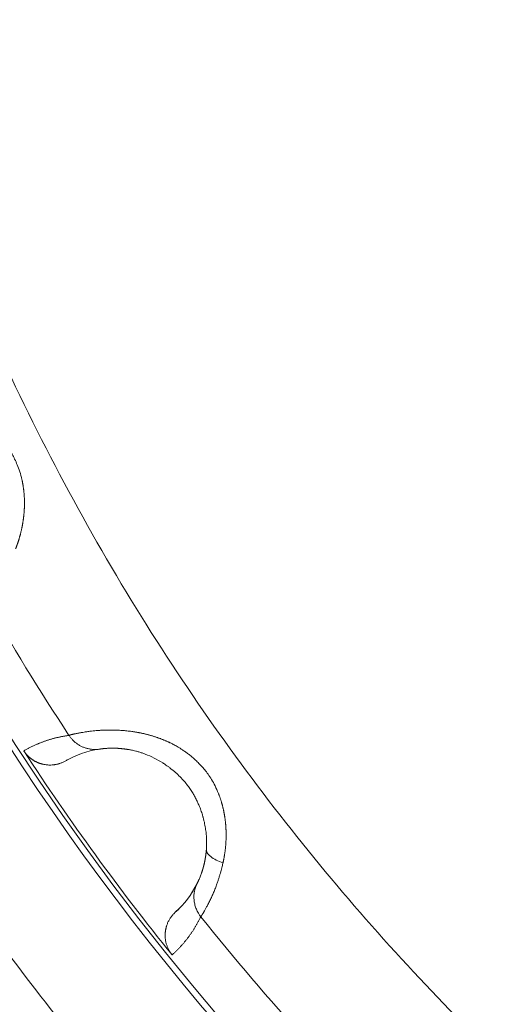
# Model space of a CAD drawing. Header units: millimetres. Extents: x 51337 to 61814, y -21781 to -12277.
# Tile 211 of 256: x 59222 to 59230, y -20740 to -20724. Entities that reach past the tile are written whole.
import ezdxf

# ---------------------------------------------------------------- set-up
doc = ezdxf.new("R2010")
doc.units = ezdxf.units.MM
doc.header["$LTSCALE"] = 0.3175
doc.layers.add('1轮廓实线层', color=7, linetype='Continuous', lineweight=18)

msp = doc.modelspace()

# ---------------------------------------------------------------- linework, layer by layer
at = {"layer": '1轮廓实线层'}
for centre, radius, start, end in [((59255.29339, -20712.0386), 120, 105.6266319, 195.8396374), ((59255.29339, -20713.97664), 117.32051, 300.7584308, 103.5504853), ((59255.29339, -20713.97664), 40, 288.773642, 251.226405), ((59255.29339, -20713.97664), 39.90067, 187.029876, 250.479421)]:
    msp.add_arc(centre, radius, start, end, dxfattribs=at)
for points, degree, knots in [([(59243.29339, -20762.51529), (59241.8275, -20762.15288), (59240.37805, -20761.72403), (59237.5239, -20760.73694), (59236.11919, -20760.1787), (59233.36605, -20758.93742), (59232.01761, -20758.25438), (59229.38807, -20756.7691), (59228.10696, -20755.96686), (59225.62259, -20754.24976), (59224.41932, -20753.3349), (59222.10049, -20751.40006), (59220.98493, -20750.38008), (59218.85067, -20748.24337), (59217.83198, -20747.12665), (59215.89979, -20744.80561), (59214.98631, -20743.60129), (59213.27205, -20741.11495), (59212.47128, -20739.83293), (59210.98901, -20737.20168), (59210.30752, -20735.85247), (59209.06939, -20733.0979), (59208.51277, -20731.69256), (59207.52894, -20728.83727), (59207.10175, -20727.38733), (59206.3803, -20724.45474), (59206.08605, -20722.9721), (59205.63289, -20719.98626), (59205.47399, -20718.48307), (59205.29284, -20715.46848), (59205.27059, -20713.95708), (59205.36294, -20710.93847), (59205.47753, -20709.43125), (59205.84261, -20706.43337), (59206.0931, -20704.94271), (59206.72792, -20701.99016), (59207.11225, -20700.52827), (59208.01161, -20697.64527), (59208.52663, -20696.22415), (59209.68315, -20693.43434), (59210.32464, -20692.06565), (59211.72882, -20689.39192), (59212.49151, -20688.08688), (59214.13185, -20685.55116), (59215.00949, -20684.32048), (59216.87252, -20681.94358), (59217.85791, -20680.79735), (59219.92836, -20678.59876), (59221.01341, -20677.54639), (59223.27429, -20675.54414), (59224.45011, -20674.59426), (59226.88287, -20672.80478), (59228.1398, -20671.96518), (59230.72449, -20670.40314), (59232.05224, -20669.68071), (59234.76766, -20668.35894), (59236.15533, -20667.7596), (59238.97919, -20666.68893), (59240.4154, -20666.21761), (59243.32455, -20665.40682), (59244.79751, -20665.06737), (59247.76809, -20664.52313), (59249.26572, -20664.31834), (59252.27336, -20664.04509), (59253.78337, -20663.97664), (59255.29339, -20663.97664)], 3, [0, 0, 0, 0, 0.03125, 0.03125, 0.0625, 0.0625, 0.09375, 0.09375, 0.125, 0.125, 0.15625, 0.15625, 0.1875, 0.1875, 0.21875, 0.21875, 0.25, 0.25, 0.28125, 0.28125, 0.3125, 0.3125, 0.34375, 0.34375, 0.375, 0.375, 0.40625, 0.40625, 0.4375, 0.4375, 0.46875, 0.46875, 0.5, 0.5, 0.53125, 0.53125, 0.5625, 0.5625, 0.59375, 0.59375, 0.625, 0.625, 0.65625, 0.65625, 0.6875, 0.6875, 0.71875, 0.71875, 0.75, 0.75, 0.78125, 0.78125, 0.8125, 0.8125, 0.84375, 0.84375, 0.875, 0.875, 0.90625, 0.90625, 0.9375, 0.9375, 0.96875, 0.96875, 1, 1, 1, 1]), ([(59255.29339, -20672.07871), (59254.04905, -20672.07871), (59252.80472, -20672.13418), (59250.32593, -20672.35562), (59249.09147, -20672.52159), (59246.64222, -20672.96272), (59245.42743, -20673.23787), (59243.02714, -20673.89518), (59241.84164, -20674.27733), (59239.50936, -20675.1456), (59238.36258, -20675.63173), (59236.1168, -20676.70408), (59235.01782, -20677.29032), (59232.87638, -20678.55825), (59231.83391, -20679.23995), (59229.81378, -20680.69339), (59228.83611, -20681.46514), (59226.95332, -20683.09257), (59226.0482, -20683.94826), (59224.31769, -20685.73676), (59223.49229, -20686.66959), (59221.92778, -20688.60498), (59221.18866, -20689.60755), (59219.80257, -20691.67447), (59219.15559, -20692.73883), (59217.95891, -20694.92089), (59217.4092, -20696.03859), (59216.41143, -20698.31848), (59215.96335, -20699.48066), (59215.1724, -20701.84028), (59214.82951, -20703.03772), (59214.39612, -20704.85321), (59214.26513, -20705.46159), (59214.08908, -20706.37808), (59214.00615, -20706.8373), (59213.91837, -20707.37458), (59213.87673, -20707.64358), (59213.85647, -20707.77816), (59213.84648, -20707.84547), (59213.84152, -20707.87913), (59213.83905, -20707.89597), (59213.83782, -20707.90438), (59213.8372, -20707.90859), (59213.83689, -20707.91069), (59213.83674, -20707.91175), (59213.83667, -20707.9122), (59213.83663, -20707.9125), (59213.8366, -20707.91269), (59213.70937, -20708.78254), (59213.6062, -20709.67892), (59213.45719, -20711.52223), (59213.41134, -20712.46916), (59213.38646, -20714.40966), (59213.40743, -20715.40323), (59213.5258, -20717.43177), (59213.62322, -20718.46674), (59213.9041, -20720.57141), (59214.08758, -20721.6411), (59214.54995, -20723.80696), (59214.82886, -20724.90312), (59215.49102, -20727.112), (59215.87428, -20728.22472), (59216.75334, -20730.45506), (59217.24915, -20731.57269), (59218.36046, -20733.79945), (59218.97597, -20734.90857), (59220.33249, -20737.10317), (59221.07351, -20738.18863), (59222.68513, -20740.31905), (59223.55575, -20741.36399), (59225.42857, -20743.39496), (59226.4308, -20744.38098), (59228.56636, -20746.2743), (59229.69972, -20747.1816), (59231.4956, -20748.46786), (59232.72477, -20749.30046), (59234.66208, -20750.46658), (59236.69018, -20751.54178), (59238.80563, -20752.51786), (59241.00428, -20753.38663), (59242.52227, -20753.88883), (59243.29339, -20754.11934)], 3, [0, 0, 0, 0, 0.03125, 0.03125, 0.0625, 0.0625, 0.09375, 0.09375, 0.125, 0.125, 0.15625, 0.15625, 0.1875, 0.1875, 0.21875, 0.21875, 0.25, 0.25, 0.28125, 0.28125, 0.3125, 0.3125, 0.34375, 0.34375, 0.375, 0.375, 0.40625, 0.40625, 0.4375, 0.4375, 0.46875, 0.46875, 0.484375, 0.484375, 0.4921875, 0.49609375, 0.49804687, 0.49902344, 0.49951172, 0.49975586, 0.49987793, 0.49993896, 0.49996948, 0.49998474, 0.49999237, 0.49999619, 0.49999619, 0.5, 0.5, 0.53125, 0.53125, 0.5625, 0.5625, 0.59375, 0.59375, 0.625, 0.625, 0.65625, 0.65625, 0.6875, 0.6875, 0.71875, 0.71875, 0.75, 0.75, 0.78125, 0.78125, 0.8125, 0.8125, 0.84375, 0.84375, 0.875, 0.875, 0.90625, 0.90625, 0.921875, 0.9375, 0.953125, 0.96875, 0.984375, 1, 1, 1, 1]), ([(59221.78763, -20732.50697), (59221.78971, -20732.50167), (59221.79387, -20732.49111), (59221.79996, -20732.47513), (59221.80592, -20732.45909), (59221.81175, -20732.44299), (59221.81745, -20732.42683), (59221.823, -20732.41061), (59221.82843, -20732.39433), (59221.83372, -20732.378), (59221.83887, -20732.36162), (59221.84388, -20732.34518), (59221.84875, -20732.3287), (59221.85349, -20732.31217), (59221.85809, -20732.29559), (59221.86255, -20732.27897), (59221.86686, -20732.26231), (59221.87104, -20732.24561), (59221.87508, -20732.22887), (59221.87897, -20732.2121), (59221.88272, -20732.19529), (59221.88632, -20732.17845), (59221.88979, -20732.16158), (59221.89311, -20732.14469), (59221.89628, -20732.12777), (59221.89931, -20732.11082), (59221.90219, -20732.09385), (59221.90492, -20732.07686), (59221.90751, -20732.05986), (59221.90995, -20732.04284), (59221.91224, -20732.0258), (59221.91438, -20732.00875), (59221.91637, -20731.9917), (59221.91821, -20731.97463), (59221.9199, -20731.95756), (59221.92144, -20731.94048), (59221.92282, -20731.9234), (59221.92406, -20731.90632), (59221.92514, -20731.88924), (59221.92606, -20731.87217), (59221.92684, -20731.8551), (59221.92746, -20731.83804), (59221.92792, -20731.82099), (59221.92823, -20731.80395), (59221.92838, -20731.78692), (59221.92837, -20731.76991), (59221.92821, -20731.75292), (59221.92789, -20731.73594), (59221.92741, -20731.71899), (59221.92677, -20731.70206), (59221.92597, -20731.68515), (59221.92501, -20731.66827), (59221.92389, -20731.65142), (59221.92261, -20731.6346), (59221.92117, -20731.61781), (59221.91956, -20731.60106), (59221.91779, -20731.58434), (59221.91586, -20731.56766), (59221.91377, -20731.55103), (59221.91151, -20731.53443), (59221.90909, -20731.51788), (59221.9065, -20731.50137), (59221.90374, -20731.48491), (59221.90082, -20731.4685), (59221.89773, -20731.45215), (59221.89448, -20731.43584), (59221.89105, -20731.41959), (59221.87921, -20731.36622), (59221.85619, -20731.28127), (59221.81659, -20731.17167), (59221.77451, -20731.0784), (59221.73246, -20731.00042), (59221.69299, -20730.93647), (59221.65331, -20730.87813), (59221.61212, -20730.82293), (59221.56756, -20730.76892), (59221.52392, -20730.72041), (59221.48181, -20730.6771), (59221.44179, -20730.63869), (59221.40431, -20730.60486), (59221.36977, -20730.57536), (59221.33849, -20730.54992), (59221.31076, -20730.52832), (59221.2868, -20730.51033), (59221.2668, -20730.49579), (59221.2509, -20730.48454), (59221.23921, -20730.47645), (59221.22717, -20730.46834), (59221.21329, -20730.45929), (59221.19613, -20730.44828), (59221.17883, -20730.43744), (59221.16141, -20730.42676), (59221.14387, -20730.41624), (59221.12621, -20730.40589), (59221.10844, -20730.3957), (59221.09056, -20730.38569), (59221.07257, -20730.37584), (59221.05447, -20730.36616), (59221.03628, -20730.35665), (59221.01798, -20730.34732), (59220.99959, -20730.33816), (59220.98111, -20730.32917), (59220.96254, -20730.32036), (59220.94388, -20730.31173), (59220.92514, -20730.30328), (59220.90631, -20730.29501), (59220.8874, -20730.28692), (59220.86841, -20730.27902), (59220.84934, -20730.2713), (59220.83019, -20730.26377), (59220.81097, -20730.25643), (59220.79166, -20730.24928), (59220.77228, -20730.24232), (59220.75284, -20730.23555), (59220.73333, -20730.22898), (59220.71378, -20730.2226), (59220.67507, -20730.21038), (59220.61724, -20730.19357), (59220.54118, -20730.17432), (59220.46618, -20730.15781), (59220.39292, -20730.14376), (59220.32181, -20730.13194), (59220.25302, -20730.12224), (59220.20213, -20730.11606), (59220.16353, -20730.11223), (59220.13231, -20730.10965), (59220.09048, -20730.10679), (59220.0393, -20730.10424), (59219.98106, -20730.10257), (59219.92566, -20730.10223), (59219.88043, -20730.10276), (59219.8497, -20730.1035), (59219.82724, -20730.10408), (59219.80895, -20730.10448), (59219.7917, -20730.10506), (59219.77598, -20730.1057), (59219.76173, -20730.1064), (59219.74887, -20730.10713), (59219.73734, -20730.10788), (59219.72706, -20730.10863), (59219.71796, -20730.10937), (59219.70996, -20730.1101), (59219.70299, -20730.11081), (59219.69697, -20730.11149), (59219.69184, -20730.11215), (59219.68751, -20730.11279), (59219.68392, -20730.11339), (59219.68101, -20730.11398), (59219.6787, -20730.11454), (59219.6769, -20730.11509), (59219.67606, -20730.11546), (59219.67565, -20730.11564)], 3, [0, 0, 0, 0, 0.00396949, 0.00792271, 0.01186003, 0.01578181, 0.01968837, 0.02358008, 0.02745725, 0.0313202, 0.03516926, 0.03900472, 0.04282688, 0.04663604, 0.05043246, 0.05421644, 0.05798822, 0.06174807, 0.06549624, 0.06923297, 0.07295849, 0.07667303, 0.08037682, 0.08407006, 0.08775297, 0.09142573, 0.09508856, 0.09874162, 0.10238511, 0.1060192, 0.10964406, 0.11325986, 0.11686674, 0.12046488, 0.1240544, 0.12763547, 0.1312082, 0.13477275, 0.13832923, 0.14187778, 0.1454185, 0.14895153, 0.15247698, 0.15599495, 0.15950555, 0.16300889, 0.16650507, 0.1699942, 0.17347637, 0.1769517, 0.18042028, 0.18388221, 0.18733759, 0.19078652, 0.1942291, 0.19766542, 0.20109558, 0.20451967, 0.20793779, 0.21135004, 0.21475652, 0.21815732, 0.22155254, 0.22494229, 0.22832666, 0.23170577, 0.23507971, 0.2384486, 0.26502365, 0.2885821, 0.30926625, 0.32719573, 0.34242454, 0.35495638, 0.3701079, 0.38432118, 0.39758022, 0.40987019, 0.42117599, 0.43148216, 0.44077349, 0.44903538, 0.45625422, 0.46241758, 0.46751448, 0.47153556, 0.4744733, 0.47632223, 0.48054164, 0.48477243, 0.48901472, 0.4932687, 0.49753453, 0.50181238, 0.50610245, 0.51040495, 0.51472008, 0.51904807, 0.52338918, 0.52774364, 0.53211174, 0.53649375, 0.54088998, 0.54530077, 0.54972665, 0.55416822, 0.55862608, 0.56310085, 0.56759318, 0.57210371, 0.5766331, 0.58118203, 0.58575112, 0.59034034, 0.59494933, 0.59957775, 0.60422533, 0.622501, 0.64100319, 0.65970204, 0.67856197, 0.69757308, 0.71674304, 0.73607139, 0.74201651, 0.75161378, 0.76490257, 0.7819314, 0.80275304, 0.82690073, 0.84607376, 0.86019508, 0.86921539, 0.87888546, 0.88827987, 0.8973966, 0.90623394, 0.91479041, 0.92306478, 0.93105596, 0.93876294, 0.94618481, 0.95332069, 0.96016969, 0.96673093, 0.97300346, 0.97898633, 0.98467851, 0.99007894, 0.99518648, 1, 1, 1, 1]), ([(59225.09892, -20737.52028), (59225.10015, -20737.51473), (59225.10261, -20737.50364), (59225.10612, -20737.48691), (59225.1095, -20737.47013), (59225.11274, -20737.45332), (59225.11584, -20737.43647), (59225.11879, -20737.41958), (59225.1216, -20737.40265), (59225.12427, -20737.3857), (59225.12679, -20737.36871), (59225.12917, -20737.35169), (59225.13141, -20737.33465), (59225.1335, -20737.31758), (59225.13545, -20737.30049), (59225.13725, -20737.28337), (59225.13891, -20737.26624), (59225.14042, -20737.24909), (59225.14179, -20737.23193), (59225.14301, -20737.21476), (59225.14408, -20737.19757), (59225.14501, -20737.18037), (59225.14579, -20737.16317), (59225.14643, -20737.14596), (59225.14691, -20737.12875), (59225.14725, -20737.11154), (59225.14744, -20737.09433), (59225.14749, -20737.07713), (59225.14738, -20737.05993), (59225.14713, -20737.04273), (59225.14672, -20737.02555), (59225.14617, -20737.00838), (59225.14547, -20736.99122), (59225.14462, -20736.97407), (59225.14362, -20736.95695), (59225.14246, -20736.93984), (59225.14116, -20736.92275), (59225.13971, -20736.90569), (59225.1381, -20736.88865), (59225.13635, -20736.87165), (59225.13444, -20736.85467), (59225.13238, -20736.83772), (59225.13017, -20736.8208), (59225.12781, -20736.80393), (59225.1253, -20736.78709), (59225.12263, -20736.77028), (59225.11981, -20736.75352), (59225.11684, -20736.73681), (59225.11371, -20736.72014), (59225.11043, -20736.70352), (59225.107, -20736.68694), (59225.10341, -20736.67042), (59225.09967, -20736.65395), (59225.09577, -20736.63754), (59225.09172, -20736.62119), (59225.08752, -20736.60489), (59225.08315, -20736.58866), (59225.07864, -20736.57248), (59225.07397, -20736.55638), (59225.06914, -20736.54034), (59225.06416, -20736.52437), (59225.05902, -20736.50847), (59225.05372, -20736.49265), (59225.04827, -20736.4769), (59225.04266, -20736.46122), (59225.03689, -20736.44563), (59225.03097, -20736.43012), (59225.01092, -20736.37925), (59224.9749, -20736.29895), (59224.91864, -20736.19689), (59224.86249, -20736.11135), (59224.80876, -20736.04091), (59224.75977, -20735.98393), (59224.71145, -20735.93251), (59224.66213, -20735.88443), (59224.60967, -20735.83806), (59224.55898, -20735.79698), (59224.51062, -20735.76079), (59224.46508, -20735.7291), (59224.42277, -20735.70156), (59224.38404, -20735.67783), (59224.34917, -20735.6576), (59224.3184, -20735.64059), (59224.29192, -20735.62658), (59224.26989, -20735.61534), (59224.25242, -20735.60672), (59224.23961, -20735.60056), (59224.22646, -20735.59443), (59224.21133, -20735.58766), (59224.19265, -20735.57947), (59224.17387, -20735.57147), (59224.15499, -20735.56364), (59224.13602, -20735.556), (59224.11697, -20735.54854), (59224.09782, -20735.54126), (59224.07859, -20735.53416), (59224.05928, -20735.52725), (59224.0399, -20735.52052), (59224.02044, -20735.51398), (59224.00091, -20735.50762), (59223.98131, -20735.50145), (59223.96165, -20735.49547), (59223.94193, -20735.48967), (59223.92215, -20735.48407), (59223.90232, -20735.47865), (59223.88243, -20735.47343), (59223.86249, -20735.4684), (59223.8425, -20735.46356), (59223.82245, -20735.45892), (59223.80236, -20735.45448), (59223.78222, -20735.45024), (59223.76204, -20735.44619), (59223.74181, -20735.44235), (59223.72154, -20735.43871), (59223.70125, -20735.43527), (59223.68094, -20735.43203), (59223.64079, -20735.42601), (59223.58105, -20735.41846), (59223.50291, -20735.41134), (59223.42626, -20735.40677), (59223.3517, -20735.40435), (59223.27962, -20735.4038), (59223.21015, -20735.40499), (59223.15892, -20735.40684), (59223.1202, -20735.4091), (59223.08896, -20735.41143), (59223.04719, -20735.41515), (59222.99625, -20735.42064), (59222.93846, -20735.4281), (59222.88369, -20735.43643), (59222.83911, -20735.44403), (59222.80886, -20735.44957), (59222.78677, -20735.45365), (59222.76878, -20735.45691), (59222.75182, -20735.46018), (59222.7364, -20735.46327), (59222.72243, -20735.46619), (59222.70985, -20735.46892), (59222.69858, -20735.47146), (59222.68854, -20735.47381), (59222.67967, -20735.47597), (59222.67188, -20735.47794), (59222.66511, -20735.47973), (59222.65927, -20735.48135), (59222.6543, -20735.48281), (59222.65013, -20735.48411), (59222.64668, -20735.48527), (59222.64389, -20735.4863), (59222.6417, -20735.48722), (59222.64001, -20735.48804), (59222.63924, -20735.48854), (59222.63886, -20735.48878)], 3, [0, 0, 0, 0, 0.00396949, 0.00792271, 0.01186003, 0.01578181, 0.01968837, 0.02358008, 0.02745725, 0.0313202, 0.03516926, 0.03900472, 0.04282688, 0.04663604, 0.05043246, 0.05421644, 0.05798822, 0.06174807, 0.06549624, 0.06923297, 0.07295849, 0.07667303, 0.08037682, 0.08407006, 0.08775297, 0.09142573, 0.09508856, 0.09874162, 0.10238511, 0.1060192, 0.10964406, 0.11325986, 0.11686674, 0.12046488, 0.1240544, 0.12763547, 0.1312082, 0.13477275, 0.13832923, 0.14187778, 0.14541851, 0.14895154, 0.15247698, 0.15599495, 0.15950555, 0.16300889, 0.16650507, 0.1699942, 0.17347637, 0.1769517, 0.18042028, 0.18388221, 0.18733759, 0.19078653, 0.1942291, 0.19766542, 0.20109558, 0.20451967, 0.20793779, 0.21135004, 0.21475652, 0.21815732, 0.22155254, 0.22494229, 0.22832666, 0.23170577, 0.23507971, 0.2384486, 0.26502367, 0.28858214, 0.30926629, 0.32719576, 0.34242456, 0.35495638, 0.37010786, 0.3843211, 0.39758012, 0.40987006, 0.42117584, 0.43148201, 0.44077333, 0.44903522, 0.45625407, 0.46241745, 0.46751437, 0.47153548, 0.47447326, 0.47632223, 0.48054164, 0.48477243, 0.48901473, 0.4932687, 0.49753453, 0.50181238, 0.50610245, 0.51040495, 0.51472008, 0.51904807, 0.52338918, 0.52774364, 0.53211174, 0.53649375, 0.54088998, 0.54530077, 0.54972665, 0.55416822, 0.55862608, 0.56310085, 0.56759318, 0.57210371, 0.5766331, 0.58118203, 0.58575112, 0.59034034, 0.59494933, 0.59957775, 0.60422533, 0.622501, 0.64100319, 0.65970204, 0.67856197, 0.69757308, 0.71674304, 0.73607139, 0.74201651, 0.75161379, 0.76490257, 0.7819314, 0.80275303, 0.82690071, 0.84607373, 0.86019505, 0.86921539, 0.87888546, 0.88827987, 0.8973966, 0.90623393, 0.91479041, 0.92306478, 0.93105595, 0.93876293, 0.94618481, 0.95332069, 0.96016969, 0.96673092, 0.97300346, 0.97898633, 0.98467851, 0.99007893, 0.99518648, 1, 1, 1, 1]), ([(59221.91711, -20735.73603), (59221.92357, -20735.73232), (59221.93647, -20735.72492), (59221.95597, -20735.71409), (59221.97553, -20735.70348), (59221.99516, -20735.69312), (59222.01486, -20735.683), (59222.03464, -20735.67312), (59222.05449, -20735.66347), (59222.0744, -20735.65406), (59222.0944, -20735.64489), (59222.11446, -20735.63596), (59222.13459, -20735.62726), (59222.15479, -20735.6188), (59222.17507, -20735.61058), (59222.19541, -20735.60259), (59222.21583, -20735.59484), (59222.23632, -20735.58733), (59222.25687, -20735.58004), (59222.2775, -20735.573), (59222.2982, -20735.56619), (59222.31897, -20735.55961), (59222.3398, -20735.55326), (59222.36071, -20735.54715), (59222.38169, -20735.54127), (59222.40273, -20735.53562), (59222.42385, -20735.53021), (59222.44503, -20735.52503), (59222.46629, -20735.52008), (59222.48761, -20735.51536), (59222.509, -20735.51087), (59222.53047, -20735.50661), (59222.552, -20735.50258), (59222.5736, -20735.49878), (59222.59527, -20735.49521), (59222.617, -20735.49185), (59222.63158, -20735.48981), (59222.63886, -20735.48878)], 3, [0, 0, 0, 0, 0.03018538, 0.06027571, 0.09027099, 0.12017124, 0.14997646, 0.17968666, 0.20930187, 0.23882208, 0.2682473, 0.29757755, 0.32681284, 0.35595318, 0.38499858, 0.41394905, 0.44280459, 0.47156523, 0.50023097, 0.52880183, 0.55727781, 0.58565893, 0.61394519, 0.64213662, 0.67023321, 0.69823499, 0.72614196, 0.75395414, 0.78167154, 0.80929416, 0.83682203, 0.86425515, 0.89159354, 0.9188372, 0.94598616, 0.97304042, 1, 1, 1, 1]), ([(59221.91711, -20735.73603), (59221.91907, -20735.739), (59221.923, -20735.74494), (59221.92914, -20735.7537), (59221.93548, -20735.76237), (59221.94203, -20735.77092), (59221.94878, -20735.77936), (59221.95572, -20735.78766), (59221.96287, -20735.79584), (59221.9702, -20735.80387), (59221.97773, -20735.81176), (59221.98543, -20735.8195), (59221.99331, -20735.82707), (59222.00137, -20735.83447), (59222.00959, -20735.84171), (59222.01797, -20735.84876), (59222.0265, -20735.85563), (59222.03519, -20735.86232), (59222.04401, -20735.8688), (59222.05297, -20735.87509), (59222.06205, -20735.88118), (59222.07126, -20735.88705), (59222.08058, -20735.89272), (59222.09, -20735.89817), (59222.09952, -20735.90341), (59222.10913, -20735.90843), (59222.11882, -20735.91322), (59222.12859, -20735.9178), (59222.13842, -20735.92214), (59222.14831, -20735.92626), (59222.15825, -20735.93016), (59222.16823, -20735.93383), (59222.17824, -20735.93727), (59222.18829, -20735.94048), (59222.19835, -20735.94347), (59222.20842, -20735.94623), (59222.22163, -20735.94957), (59222.24403, -20735.95449), (59222.28184, -20735.96052), (59222.33785, -20735.96409), (59222.38766, -20735.9608), (59222.42481, -20735.95486), (59222.44446, -20735.95092), (59222.46447, -20735.94606), (59222.48475, -20735.94023), (59222.50521, -20735.93339), (59222.52576, -20735.92551), (59222.54629, -20735.91656), (59222.56674, -20735.90661), (59222.58005, -20735.89914), (59222.58675, -20735.89539)], 3, [0, 0, 0, 0, 0.014049, 0.02814954, 0.0422982, 0.05649151, 0.07072591, 0.08499778, 0.09930343, 0.11363913, 0.12800108, 0.14238546, 0.1567884, 0.17120597, 0.18563426, 0.20006929, 0.21450711, 0.22894373, 0.24337517, 0.25779744, 0.27220658, 0.28659863, 0.30096966, 0.31531576, 0.32963307, 0.34391776, 0.35816604, 0.37237418, 0.3865385, 0.40065539, 0.4147213, 0.42873275, 0.44268635, 0.45657877, 0.47040677, 0.4841672, 0.49785701, 0.52428199, 0.57481566, 0.64903165, 0.74569239, 0.77133404, 0.7977448, 0.82488071, 0.85269395, 0.88113295, 0.91014266, 0.93966486, 0.96963845, 1, 1, 1, 1]), ([(59223.12615, -20735.70908), (59223.12656, -20735.70902), (59223.12743, -20735.7089), (59223.12918, -20735.70862), (59223.1315, -20735.70824), (59223.13456, -20735.70774), (59223.13851, -20735.70711), (59223.14352, -20735.70633), (59223.14975, -20735.7054), (59223.15739, -20735.70431), (59223.16661, -20735.70308), (59223.17763, -20735.70172), (59223.19045, -20735.70028), (59223.20485, -20735.69884), (59223.22036, -20735.69749), (59223.23648, -20735.69628), (59223.25303, -20735.69526), (59223.26984, -20735.69443), (59223.28675, -20735.6938), (59223.30365, -20735.69337), (59223.32031, -20735.69314), (59223.33171, -20735.69314), (59223.33723, -20735.69315)], 3, [0, 0, 0, 0, 0.0302944, 0.06414182, 0.10151034, 0.14236513, 0.18666834, 0.23437871, 0.28545106, 0.3398357, 0.39747745, 0.45831474, 0.52227833, 0.58707194, 0.64885455, 0.70765941, 0.76352121, 0.81647614, 0.86656191, 0.91381753, 0.95828324, 1, 1, 1, 1]), ([(59223.33723, -20735.69315), (59223.34044, -20735.69317), (59223.34684, -20735.6932), (59223.35667, -20735.69334), (59223.36663, -20735.69355), (59223.37675, -20735.69382), (59223.38702, -20735.69417), (59223.39743, -20735.6946), (59223.40797, -20735.6951), (59223.41865, -20735.69569), (59223.42946, -20735.69636), (59223.4404, -20735.69712), (59223.45146, -20735.69797), (59223.46265, -20735.69891), (59223.47395, -20735.69995), (59223.48536, -20735.70108), (59223.49689, -20735.70231), (59223.50853, -20735.70365), (59223.52027, -20735.70508), (59223.53212, -20735.70663), (59223.54407, -20735.70827), (59223.55613, -20735.71003), (59223.57013, -20735.71218), (59223.58756, -20735.71504), (59223.61005, -20735.71901), (59223.6375, -20735.72433), (59223.67005, -20735.73134), (59223.71003, -20735.74101), (59223.75606, -20735.75376), (59223.80642, -20735.76977), (59223.88679, -20735.79879), (59223.99779, -20735.84786), (59224.09559, -20735.90317), (59224.15293, -20735.93989), (59224.17536, -20735.95469), (59224.20529, -20735.97528), (59224.24241, -20736.00223), (59224.29527, -20736.0432), (59224.35977, -20736.09842), (59224.42956, -20736.16647), (59224.49168, -20736.23557), (59224.54493, -20736.30311), (59224.58992, -20736.36815), (59224.62769, -20736.42979), (59224.66117, -20736.49081), (59224.69042, -20736.55046), (59224.71556, -20736.60795), (59224.7355, -20736.65868), (59224.75105, -20736.70225), (59224.76289, -20736.7384), (59224.77159, -20736.76697), (59224.77758, -20736.78785), (59224.78523, -20736.81567), (59224.79458, -20736.8525), (59224.80515, -20736.90034), (59224.8139, -20736.94643), (59224.82099, -20736.99069), (59224.82658, -20737.03307), (59224.8308, -20737.07352), (59224.8338, -20737.11203), (59224.83572, -20737.14857), (59224.83669, -20737.18314), (59224.83683, -20737.21576), (59224.83625, -20737.24642), (59224.83511, -20737.27519), (59224.83389, -20737.29353), (59224.8333, -20737.30245)], 3, [0, 0, 0, 0, 0.00679695, 0.01355667, 0.02027903, 0.02696391, 0.03361124, 0.04022096, 0.04679302, 0.05332743, 0.05982421, 0.06628342, 0.07270514, 0.07908949, 0.08543665, 0.0917468, 0.09802024, 0.10425733, 0.1104585, 0.11662423, 0.12275507, 0.12885163, 0.13491458, 0.14368363, 0.15465385, 0.16778254, 0.18301978, 0.20030923, 0.22261872, 0.24467701, 0.26650736, 0.32722515, 0.38730327, 0.39386366, 0.40394254, 0.41753483, 0.434635, 0.45523661, 0.49208472, 0.52885485, 0.56312124, 0.59476462, 0.6238679, 0.65048965, 0.67464561, 0.70084194, 0.72404795, 0.74425186, 0.76144703, 0.77562857, 0.78679203, 0.794933, 0.80004742, 0.81926499, 0.83782202, 0.85572528, 0.87298209, 0.88959969, 0.9055847, 0.92094261, 0.93567734, 0.94979096, 0.96328345, 0.97615253, 0.98839364, 1, 1, 1, 1]), ([(59224.8333, -20737.30245), (59224.83299, -20737.30666), (59224.83236, -20737.31504), (59224.83131, -20737.32741), (59224.83018, -20737.33958), (59224.82898, -20737.35154), (59224.82771, -20737.3633), (59224.82638, -20737.37485), (59224.82498, -20737.38619), (59224.82352, -20737.39734), (59224.82201, -20737.40829), (59224.82045, -20737.41904), (59224.81884, -20737.42959), (59224.81719, -20737.43995), (59224.8155, -20737.45012), (59224.81378, -20737.4601), (59224.81202, -20737.46988), (59224.81023, -20737.47949), (59224.80841, -20737.4889), (59224.80657, -20737.49814), (59224.80471, -20737.50719), (59224.80283, -20737.51606), (59224.80093, -20737.52476), (59224.79902, -20737.53328), (59224.7971, -20737.54163), (59224.79517, -20737.5498), (59224.79324, -20737.55781), (59224.7913, -20737.56565), (59224.78936, -20737.57332), (59224.78742, -20737.58083), (59224.78547, -20737.58818), (59224.78354, -20737.59536), (59224.78161, -20737.60239), (59224.77968, -20737.60926), (59224.77777, -20737.61598), (59224.77586, -20737.62255), (59224.77397, -20737.62897), (59224.77209, -20737.63524), (59224.77022, -20737.64136), (59224.76837, -20737.64734), (59224.76654, -20737.65318), (59224.76472, -20737.65887), (59224.76292, -20737.66443), (59224.76114, -20737.66986), (59224.75939, -20737.67515), (59224.75765, -20737.68031), (59224.75594, -20737.68533), (59224.7515, -20737.6982), (59224.7438, -20737.71964), (59224.73261, -20737.74872), (59224.72045, -20737.77812), (59224.71026, -20737.80101), (59224.70253, -20737.81751), (59224.69718, -20737.82855), (59224.69294, -20737.83705), (59224.68968, -20737.84344), (59224.68727, -20737.84811), (59224.68554, -20737.85148), (59224.68476, -20737.85305), (59224.68439, -20737.85379)], 3, [0, 0, 0, 0, 0.01140082, 0.02273723, 0.03401034, 0.04522111, 0.05637035, 0.06745873, 0.07848678, 0.0894549, 0.10036338, 0.11121239, 0.12200203, 0.13273227, 0.14340301, 0.15401407, 0.1645652, 0.17505607, 0.18548631, 0.19585546, 0.20616305, 0.21640853, 0.22659133, 0.23671082, 0.24676636, 0.25675725, 0.26668279, 0.27654225, 0.28633486, 0.29605986, 0.30571646, 0.31530387, 0.32482127, 0.33426785, 0.34364279, 0.35294527, 0.36217446, 0.37132953, 0.38040966, 0.38941402, 0.3983418, 0.40719217, 0.41596433, 0.42465747, 0.43327081, 0.44180354, 0.45025489, 0.45862409, 0.50771782, 0.56702666, 0.63689678, 0.71769997, 0.76814186, 0.81534827, 0.85922964, 0.89970558, 0.93670307, 0.97015512, 1, 1, 1, 1]), ([(59224.8333, -20737.30245), (59224.83191, -20737.32172), (59224.84078, -20737.3631), (59224.89501, -20737.42617), (59224.98575, -20737.48146), (59225.06094, -20737.50918), (59225.09892, -20737.52028)], 3, [0, 0, 0, 0, 0.24812897, 0.50218643, 0.75624388, 1, 1, 1, 1]), ([(59224.74332, -20738.38532), (59224.74357, -20738.38504), (59224.74407, -20738.38446), (59224.745, -20738.38328), (59224.74611, -20738.3818), (59224.74743, -20738.37998), (59224.74898, -20738.37777), (59224.75078, -20738.37514), (59224.75285, -20738.37205), (59224.75521, -20738.36847), (59224.75789, -20738.36434), (59224.7609, -20738.35963), (59224.76427, -20738.3543), (59224.76801, -20738.3483), (59224.77215, -20738.34158), (59224.7767, -20738.3341), (59224.78167, -20738.32581), (59224.78709, -20738.31667), (59224.79592, -20738.30155), (59224.80987, -20738.27736), (59224.83125, -20738.23938), (59224.85813, -20738.18957), (59224.88835, -20738.13056), (59224.91932, -20738.06555), (59224.94827, -20737.99946), (59224.97557, -20737.93158), (59224.99887, -20737.86776), (59225.01834, -20737.80998), (59225.03436, -20737.75971), (59225.04872, -20737.71194), (59225.06149, -20737.66703), (59225.07275, -20737.62531), (59225.0826, -20737.58704), (59225.09117, -20737.55249), (59225.09646, -20737.53053), (59225.09892, -20737.52028)], 3, [0, 0, 0, 0, 0.01071754, 0.02203092, 0.03393746, 0.04643449, 0.05951944, 0.07318978, 0.08744306, 0.1022769, 0.11768902, 0.1336772, 0.15023929, 0.1673732, 0.18507685, 0.20334818, 0.22218509, 0.24158542, 0.26154691, 0.31232699, 0.37160411, 0.4392434, 0.5150676, 0.58163483, 0.64470892, 0.70430255, 0.76044006, 0.80090573, 0.83825972, 0.87255911, 0.90385888, 0.93221013, 0.95765864, 0.98024414, 1, 1, 1, 1]), ([(59224.74332, -20738.38532), (59224.71544, -20738.35051), (59224.69117, -20738.31049), (59224.6636, -20738.24505), (59224.65587, -20738.22235), (59224.64372, -20738.17583), (59224.63931, -20738.15201), (59224.63398, -20738.10398), (59224.63308, -20738.07978), (59224.63474, -20738.03175), (59224.63731, -20738.00793), (59224.64988, -20737.93809), (59224.6648, -20737.8938), (59224.68439, -20737.85379)], 3, [0, 0, 0, 0, 0.25, 0.25, 0.375, 0.375, 0.5, 0.5, 0.625, 0.625, 0.75, 0.75, 1, 1, 1, 1]), ([(59224.28514, -20738.99535), (59224.22811, -20738.92461), (59224.16835, -20738.74347), (59224.17607, -20738.64178), (59224.17985, -20738.592), (59224.19455, -20738.54142), (59224.23424, -20738.40486), (59224.34043, -20738.30931)], 2, [0, 0, 0, 0.25, 0.5, 0.5, 0.75, 0.75, 1, 1, 1]), ([(59224.74332, -20738.38532), (59224.7401, -20738.39193), (59224.73364, -20738.40517), (59224.72374, -20738.4248), (59224.71365, -20738.4443), (59224.70336, -20738.46367), (59224.69287, -20738.4829), (59224.68219, -20738.502), (59224.67131, -20738.52096), (59224.66023, -20738.53978), (59224.64896, -20738.55846), (59224.63748, -20738.57701), (59224.62581, -20738.59542), (59224.61393, -20738.61369), (59224.60186, -20738.63182), (59224.58959, -20738.64982), (59224.57711, -20738.66767), (59224.56444, -20738.68539), (59224.55156, -20738.70297), (59224.53849, -20738.72041), (59224.52521, -20738.73771), (59224.51173, -20738.75487), (59224.49805, -20738.7719), (59224.48417, -20738.78878), (59224.47008, -20738.80552), (59224.45579, -20738.82212), (59224.4413, -20738.83858), (59224.42661, -20738.8549), (59224.41171, -20738.87108), (59224.39661, -20738.88712), (59224.3813, -20738.90301), (59224.36579, -20738.91877), (59224.35007, -20738.93438), (59224.33415, -20738.94985), (59224.31802, -20738.96517), (59224.3017, -20738.98037), (59224.29067, -20738.99035), (59224.28514, -20738.99535)], 3, [0, 0, 0, 0, 0.02695909, 0.0540129, 0.08116142, 0.10840469, 0.13574271, 0.16317548, 0.19070304, 0.21832537, 0.24604251, 0.27385446, 0.30176123, 0.32976284, 0.35785929, 0.3860506, 0.41433678, 0.44271784, 0.47119379, 0.49976465, 0.52843042, 0.55719112, 0.58604675, 0.61499733, 0.64404287, 0.67318338, 0.70241887, 0.73174935, 0.76117484, 0.79069533, 0.82031085, 0.8500214, 0.87982699, 0.90972764, 0.93972335, 0.96981413, 1, 1, 1, 1])]:
    msp.add_open_spline(points, degree=degree, knots=knots, dxfattribs=at)
for points, weights in [([(59245.29339, -20749.71009), (59188.97218, -20733.94861), (59198.17254, -20676.87032), (59255.29339, -20676.87032)], [0.885655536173, 0.376739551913, 0.385737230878, 0.912648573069]), ([(59223.12615, -20735.70908), (59222.92936, -20735.73705), (59222.74816, -20735.65513), (59222.63886, -20735.48878)], [0.999998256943, 0.896384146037, 0.896375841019, 0.999973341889])]:
    msp.add_rational_spline(points, weights, degree=3, dxfattribs=at)
for points in [[(59222.63886, -20735.48878), (59222.16927, -20734.77596), (59221.72302, -20734.04775), (59221.30108, -20733.30573)], [(59224.28514, -20738.99535), (59223.44152, -20737.94976), (59222.65083, -20736.86147), (59221.91711, -20735.73603)], [(59222.58675, -20735.89539), (59222.74665, -20735.80296), (59222.92424, -20735.73778), (59223.12615, -20735.70908)], [(59222.57694, -20735.90092), (59222.59258, -20735.89179), (59222.60839, -20735.88293), (59222.62438, -20735.87432)], [(59224.68439, -20737.85379), (59224.59469, -20738.03699), (59224.47779, -20738.18577), (59224.34043, -20738.30931)], [(59224.67456, -20737.87519), (59224.65132, -20737.92065), (59224.62624, -20737.9637), (59224.59961, -20738.0048)], [(59224.42708, -20738.22503), (59224.39622, -20738.25772), (59224.36408, -20738.28879), (59224.3307, -20738.31826)], [(59226.40613, -20740.33223), (59225.83081, -20739.70164), (59225.27614, -20739.05221), (59224.74332, -20738.38532)]]:
    msp.add_open_spline(points, degree=3, dxfattribs=at)

doc.saveas('drawing.dxf')
